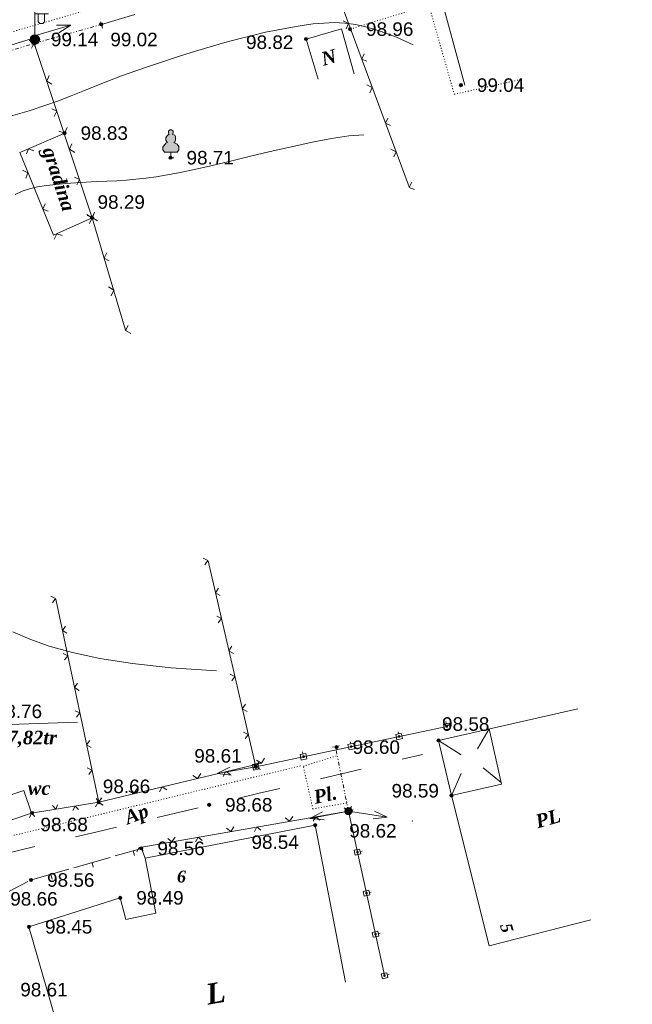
# Model space of a CAD drawing. Header units: millimetres. Extents: x 9396 to 25236, y 15106 to 31102.
# Tile 105 of 256: x 10994 to 11071, y 16282 to 16405. Entities that reach past the tile are written whole.
import ezdxf
from ezdxf.enums import TextEntityAlignment as Align

# ---------------------------------------------------------------- set-up
doc = ezdxf.new("R2010")
doc.units = ezdxf.units.MM
for name, pattern in [('DIVIDE', [1.25, 0.5, -0.25, 0, -0.25, 0, -0.25]), ('DOT', [0.25, 0, -0.25]), ('HIDDEN', [0.375, 0.25, -0.125])]:
    doc.linetypes.add(name, pattern=pattern)
for name, color, linetype, lineweight, true_color in [('1001010', 7, 'Continuous', 9, 0x000000), ('10010110', 7, 'Continuous', 20, 0xa25100), ('1060000', 7, 'Continuous', 9, 0x000000), ('1070000', 7, 'DOT', 9, 0x000000), ('2030003', 7, 'Continuous', 9, 0x000000), ('2030012', 7, 'Continuous', 9, 0x000000), ('21100200', 7, 'HIDDEN', 0, 0x800080), ('3000105', 7, 'DIVIDE', 9, 0x000000), ('3000130', 7, 'Continuous', 9, 0x000000), ('3000220', 7, 'Continuous', 9, 0x000000), ('3000260', 7, 'Continuous', 9, 0x000000), ('4000210', 7, 'Continuous', 9, 0x000000), ('5010210', 7, 'Continuous', 20, 0x008000), ('5010420', 7, 'Continuous', 9, 0x000000), ('6011210', 1, 'Continuous', 9, 0xff0000)]:
    doc.layers.add(name, color=color, linetype=linetype, lineweight=lineweight, true_color=true_color)
doc.styles.add('10', font='timesbi.ttf', dxfattribs={"height": 0.001481})
doc.styles.add('12', font='timesbi.ttf', dxfattribs={"height": 0.001693})
doc.styles.add('2', font='timesbi.ttf', dxfattribs={"height": 0.001693})
doc.styles.add('3', font='timesbi.ttf', dxfattribs={"height": 0.001693})
doc.styles.add('9', font='timesbi.ttf', dxfattribs={"height": 0.001693})
doc.styles.add('F2', font='arial.ttf', dxfattribs={"height": 0.001693})

# ---------------------------------------------------------------- blocks, each defined once
blk = doc.blocks.new('SYMBOL4000210')
at = {"true_color": 0xffffff}
blk.add_hatch(color=7, dxfattribs=at).paths.add_polyline_path([(0.05, 1.75), (-0.05, 1.75), (-0.15, 1.65), (-0.15, 1.55), (-0.1, 1.45), (-0.15, 1.45), (-0.25, 1.35), (-0.3, 1.25), (-0.3, 1.1), (-0.25, 1), (-0.2, 0.95), (-0.3, 0.9), (-0.35, 0.85), (-0.4, 0.8), (-0.5, 0.65), (-0.5, 0.5), (-0.4, 0.35), (-0.3, 0.35), (-0.1, 0.35), (0, 0.35), (0.15, 0.35), (0.4, 0.35), (0.45, 0.4), (0.5, 0.5), (0.5, 0.7), (0.4, 0.85), (0.2, 0.95), (0.25, 1), (0.3, 1.1), (0.3, 1.3), (0.25, 1.4), (0.1, 1.45), (0.15, 1.55), (0.15, 1.65)])
at = {"color": 18, "linetype": 'Continuous', "lineweight": 0, "true_color": 0x000000, "flags": 128}
blk.add_lwpolyline([(0.05, 1.75), (-0.05, 1.75), (-0.15, 1.65), (-0.15, 1.55), (-0.1, 1.45), (-0.15, 1.45), (-0.25, 1.35), (-0.3, 1.25), (-0.3, 1.1), (-0.25, 1), (-0.2, 0.95), (-0.3, 0.9), (-0.35, 0.85), (-0.4, 0.8), (-0.5, 0.65), (-0.5, 0.5), (-0.4, 0.35), (-0.3, 0.35), (-0.1, 0.35), (0, 0.35), (0.15, 0.35), (0.4, 0.35), (0.45, 0.4), (0.5, 0.5), (0.5, 0.7), (0.4, 0.85), (0.2, 0.95), (0.25, 1), (0.3, 1.1), (0.3, 1.3), (0.25, 1.4), (0.1, 1.45), (0.15, 1.55), (0.15, 1.65), (0.05, 1.75)], close=True, dxfattribs=at)
blk.add_lwpolyline([(0, 0.35), (0, 0), (0.2, 0)], dxfattribs=at)
blk = doc.blocks.new('SYMBOL21100200')
at = {"true_color": 0x800080}
h = blk.add_hatch(color=216, dxfattribs=at)
edge = h.paths.add_edge_path()
edge.add_arc((0, 0), 0.1, 0, 360)
at = {"color": 216, "linetype": 'Continuous', "lineweight": 0, "true_color": 0x800080}
blk.add_circle((0, 0), 0.1, dxfattribs=at)
blk = doc.blocks.new('SYMBOL2030012')
at = {"true_color": 0xffffff}
h = blk.add_hatch(color=7, dxfattribs=at)
edge = h.paths.add_edge_path()
edge.add_arc((0, 0), 0.225, 0, 360)
at = {"true_color": 0x000000}
h = blk.add_hatch(color=18, dxfattribs=at)
edge = h.paths.add_edge_path()
edge.add_arc((0, 0), 0.05, 0, 360)
at = {"color": 18, "linetype": 'Continuous', "lineweight": 0, "true_color": 0x000000}
for radius in [0.225, 0.05]:
    blk.add_circle((0, 0), radius, dxfattribs=at)
blk = doc.blocks.new('SYMBOL2030003')
at = {"true_color": 0xffffff}
h = blk.add_hatch(color=7, dxfattribs=at)
edge = h.paths.add_edge_path()
edge.add_arc((0, 0), 0.3, 0, 360)
at = {"true_color": 0x000000}
h = blk.add_hatch(color=18, dxfattribs=at)
edge = h.paths.add_edge_path()
edge.add_arc((0, 0), 0.1, 0, 360)
at = {"color": 18, "linetype": 'Continuous', "lineweight": 0, "true_color": 0x000000, "flags": 128}
for points in [[(0, 0.3), (0, 1.75)], [(0, 1.6), (0.85, 1.6)], [(0.2, 1.6), (0.2, 1.1), (0.3, 1), (0.5, 1), (0.6, 1.1), (0.6, 1.6)]]:
    blk.add_lwpolyline(points, dxfattribs=at)
at = {"color": 18, "linetype": 'Continuous', "lineweight": 0, "true_color": 0x000000}
for radius in [0.3, 0.1]:
    blk.add_circle((0, 0), radius, dxfattribs=at)

msp = doc.modelspace()

# ---------------------------------------------------------------- linework, layer by layer
at = {"layer": '1001010', "color": 253}
for p, q in [((11004.24, 16404.08), (11004.24, 16404.08)), ((11034.26, 16403.55), (11035.83, 16397.92)), ((11046.38, 16314.56), (11063.79, 16318.53)), ((11052.72, 16316.01), (11051.26, 16313.51)), ((11047.99, 16307.67), (11046.38, 16314.56)), ((11046.38, 16314.56), (11049.22, 16312.74)), ((11047.99, 16307.67), (11049.2, 16310.41)), ((11054.21, 16309.32), (11051.98, 16311.13)), ((10995.5, 16305.47), (10994.55, 16308.31)), ((11030.95, 16303.95), (11009.7, 16299.84)), ((11030.95, 16303.95), (11034.75, 16284.32)), ((10995.19, 16291.25), (11006.6, 16294.86))]:
    msp.add_line(p, q, dxfattribs=at)
for points in [[(11049.66, 16396.5, 0), (11046.36, 16408.62, 0), (11059.48, 16412.19, 0)], [(11034.26, 16403.55, 0), (11029.84, 16402.26, 0), (11031.34, 16397.26, 0)], [(11052.72, 16316.01, 0), (11054.26, 16309.09, 0), (11047.99, 16307.67, 0)], [(10994.55, 16308.31, 0), (10991.7, 16307.36, 0), (10992.66, 16304.51, 0), (10995.5, 16305.47, 0)], [(11065.4, 16292.14, 0), (11052.69, 16288.88, 0), (11047.99, 16307.67, 0)], [(11009.7, 16299.84, 0), (11011.03, 16292.97, 0), (11007.31, 16292.19, 0), (11006.6, 16294.86, 0)], [(10995.19, 16291.25, 0), (11002.99, 16264.11, 0), (11013.59, 16267.02, 0), (11012.76, 16270.66, 0)]]:
    msp.add_polyline3d(points, dxfattribs=at)
at = {"layer": '10010110'}
for points in [[(11043.23, 16401.52, 0), (11041.11, 16402.48, 0), (11039.23, 16403.2, 0), (11037.57, 16403.72, 0), (11036.06, 16404.06, 0), (11034.67, 16404.25, 0), (11033.34, 16404.31, 0), (11032.04, 16404.26, 0), (11030.71, 16404.14, 0), (11029.32, 16403.95, 0), (11027.86, 16403.72, 0), (11026.34, 16403.43, 0), (11024.75, 16403.1, 0), (11023.11, 16402.71, 0), (11021.41, 16402.29, 0), (11019.65, 16401.81, 0), (11017.85, 16401.3, 0), (11016, 16400.75, 0), (11014.12, 16400.16, 0), (11012.24, 16399.55, 0), (11010.37, 16398.92, 0), (11008.54, 16398.28, 0), (11006.76, 16397.64, 0), (11005.05, 16397, 0), (11003.45, 16396.37, 0), (11001.93, 16395.76, 0), (11000.45, 16395.15, 0), (10998.89, 16394.55, 0), (10997.17, 16393.93, 0), (10995.2, 16393.29, 0), (10992.89, 16392.62, 0)], [(10993.45, 16382.83, 12.81), (10994.32, 16383.23, 17.73), (10995.26, 16383.54, 23.15), (10996.27, 16383.77, 28.96), (10997.37, 16383.95, 35), (10998.55, 16384.09, 41), (10999.78, 16384.21, 46.66), (11001.05, 16384.29, 51.68), (11002.34, 16384.36, 55.74), (11003.64, 16384.43, 58.56), (11004.91, 16384.49, 59.81), (11006.16, 16384.55, 59.21), (11007.36, 16384.63, 56.57), (11008.55, 16384.73, 52.19), (11009.78, 16384.86, 46.52), (11011.08, 16385.04, 39.97), (11012.5, 16385.27, 32.99), (11014.09, 16385.57, 25.99), (11015.87, 16385.94, 19.43), (11017.91, 16386.4, 13.71), (11020.21, 16386.95, 9.19), (11022.72, 16387.56, 5.79), (11025.34, 16388.19, 3.35), (11027.99, 16388.79, 1.71), (11030.57, 16389.35, 0.72), (11033, 16389.81, 0.21), (11035.19, 16390.14, 0.03), (11037.05, 16390.29, 0)], [(11018.63, 16323.28, 8.88), (11012.95, 16323.65, 10.23), (11008.13, 16324.17, 11.02), (11004.05, 16324.81, 11.75), (11000.62, 16325.55, 12.98), (10997.73, 16326.36, 15.21), (10995.28, 16327.23, 18.98), (10993.16, 16328.13, 24.81)]]:
    msp.add_polyline3d(points, dxfattribs=at)
at = {"layer": '1060000', "color": 253}
msp.add_polyline3d([(10984.65, 16294.98, 185.12), (10990.27, 16316.46, 7.39), (11001.25, 16316.85, 13.71)], dxfattribs=at)
at = {"layer": '1070000', "color": 253}
for p, q in [((10957.64, 16392.87), (11070.6, 16425.67)), ((11045.16, 16406.53), (11035.33, 16403.49)), ((11030.67, 16306.01), (11035.05, 16306.76))]:
    msp.add_line(p, q, dxfattribs=at)
for points in [[(11045.16, 16406.53, 0), (11048.35, 16395.36, 0), (11056.77, 16397.23, 0)], [(11030.67, 16306.01, 0), (11029.48, 16311.33, 0), (11033.75, 16312.68, 0)], [(11029.11, 16311.37, 0), (10988.9, 16301.63, 0), (10985.2, 16301.89, 0), (10985.2, 16301.89, 0)]]:
    msp.add_polyline3d(points, dxfattribs=at)
at = {"layer": '3000105', "color": 253}
for p, q in [((10995.85, 16401.71), (11004.24, 16404.08)), ((11004.38, 16403.6), (11004.08, 16404.66)), ((10985.12, 16398.45), (10995.85, 16401.71)), ((10995.99, 16401.23), (10995.67, 16402.28)), ((10995.71, 16402.19), (10996.01, 16401.13)), ((11033.97, 16313.9), (11032.89, 16313.68)), ((11035.12, 16305.73), (11033.48, 16313.8)), ((11034.63, 16305.63), (11035.71, 16305.85))]:
    msp.add_line(p, q, dxfattribs=at)
at = {"layer": '3000130', "color": 253}
for p, q in [((11023.53, 16311.26), (11047.42, 16316.32)), ((11047.29, 16316.91), (11047.34, 16316.66)), ((11041.32, 16315.64), (11041.37, 16315.4)), ((11035.35, 16314.38), (11035.4, 16314.13)), ((11029.38, 16313.12), (11029.43, 16312.87)), ((11023.41, 16311.85), (11023.46, 16311.61)), ((11035.12, 16305.73), (11039.62, 16285.21)), ((11035.71, 16305.87), (11035.46, 16305.81)), ((11036.83, 16300.73), (11036.59, 16300.68)), ((11037.96, 16295.59), (11037.72, 16295.54)), ((11039.09, 16290.46), (11038.84, 16290.4)), ((11040.22, 16285.28), (11039.98, 16285.22))]:
    msp.add_line(p, q, dxfattribs=at)
for points in [[(11047.14, 16315.9, 0), (11047.84, 16316.05, 0), (11047.69, 16316.73, 0), (11047, 16316.59, 0), (11047.14, 16315.9, 0)], [(11047.42, 16316.22, 0), (11047.47, 16316.23, 0), (11047.5, 16316.27, 0), (11047.52, 16316.32, 0), (11047.5, 16316.37, 0), (11047.47, 16316.41, 0), (11047.42, 16316.42, 0), (11047.37, 16316.41, 0), (11047.33, 16316.37, 0), (11047.32, 16316.32, 0), (11047.33, 16316.27, 0), (11047.37, 16316.23, 0), (11047.42, 16316.22, 0)], [(11041.17, 16314.64, 0), (11041.87, 16314.79, 0), (11041.72, 16315.47, 0), (11041.03, 16315.32, 0), (11041.17, 16314.64, 0)], [(11041.45, 16314.95, 0), (11041.5, 16314.97, 0), (11041.53, 16315, 0), (11041.55, 16315.06, 0), (11041.53, 16315.11, 0), (11041.5, 16315.14, 0), (11041.45, 16315.16, 0), (11041.4, 16315.14, 0), (11041.36, 16315.11, 0), (11041.35, 16315.06, 0), (11041.36, 16315, 0), (11041.4, 16314.97, 0), (11041.45, 16314.95, 0)], [(11035.2, 16313.38, 0), (11035.9, 16313.52, 0), (11035.75, 16314.21, 0), (11035.05, 16314.06, 0), (11035.2, 16313.38, 0)], [(11035.48, 16313.69, 0), (11035.53, 16313.7, 0), (11035.56, 16313.74, 0), (11035.58, 16313.79, 0), (11035.56, 16313.84, 0), (11035.53, 16313.88, 0), (11035.48, 16313.89, 0), (11035.42, 16313.88, 0), (11035.39, 16313.84, 0), (11035.37, 16313.79, 0), (11035.39, 16313.74, 0), (11035.42, 16313.7, 0), (11035.48, 16313.69, 0)], [(11029.23, 16312.11, 0), (11029.93, 16312.26, 0), (11029.78, 16312.94, 0), (11029.08, 16312.8, 0), (11029.23, 16312.11, 0)], [(11029.5, 16312.43, 0), (11029.56, 16312.44, 0), (11029.59, 16312.48, 0), (11029.61, 16312.53, 0), (11029.59, 16312.58, 0), (11029.56, 16312.62, 0), (11029.5, 16312.63, 0), (11029.45, 16312.62, 0), (11029.42, 16312.58, 0), (11029.4, 16312.53, 0), (11029.42, 16312.48, 0), (11029.45, 16312.44, 0), (11029.5, 16312.43, 0)], [(11023.26, 16310.85, 0), (11023.95, 16311, 0), (11023.81, 16311.68, 0), (11023.11, 16311.53, 0), (11023.26, 16310.85, 0)], [(11023.53, 16311.16, 0), (11023.58, 16311.18, 0), (11023.62, 16311.21, 0), (11023.63, 16311.27, 0), (11023.62, 16311.32, 0), (11023.58, 16311.35, 0), (11023.53, 16311.37, 0), (11023.48, 16311.35, 0), (11023.45, 16311.32, 0), (11023.43, 16311.27, 0), (11023.45, 16311.21, 0), (11023.48, 16311.18, 0), (11023.53, 16311.16, 0)], [(11034.72, 16305.96, 0), (11034.85, 16305.36, 0), (11035.53, 16305.51, 0), (11035.4, 16306.11, 0), (11034.72, 16305.96, 0)], [(11035.12, 16305.64, 0), (11035.17, 16305.66, 0), (11035.2, 16305.69, 0), (11035.22, 16305.74, 0), (11035.2, 16305.78, 0), (11035.17, 16305.82, 0), (11035.12, 16305.83, 0), (11035.08, 16305.82, 0), (11035.04, 16305.78, 0), (11035.03, 16305.74, 0), (11035.04, 16305.69, 0), (11035.08, 16305.66, 0), (11035.12, 16305.64, 0)], [(11035.84, 16300.83, 0), (11035.97, 16300.23, 0), (11036.66, 16300.38, 0), (11036.52, 16300.98, 0), (11035.84, 16300.83, 0)], [(11036.25, 16300.51, 0), (11036.3, 16300.52, 0), (11036.33, 16300.55, 0), (11036.34, 16300.6, 0), (11036.33, 16300.65, 0), (11036.3, 16300.68, 0), (11036.25, 16300.7, 0), (11036.2, 16300.68, 0), (11036.17, 16300.65, 0), (11036.15, 16300.6, 0), (11036.17, 16300.55, 0), (11036.2, 16300.52, 0), (11036.25, 16300.51, 0)], [(11036.97, 16295.69, 0), (11037.1, 16295.09, 0), (11037.78, 16295.24, 0), (11037.65, 16295.84, 0), (11036.97, 16295.69, 0)], [(11037.37, 16295.37, 0), (11037.42, 16295.38, 0), (11037.46, 16295.42, 0), (11037.47, 16295.46, 0), (11037.46, 16295.51, 0), (11037.42, 16295.55, 0), (11037.37, 16295.56, 0), (11037.33, 16295.55, 0), (11037.29, 16295.51, 0), (11037.28, 16295.46, 0), (11037.29, 16295.42, 0), (11037.33, 16295.38, 0), (11037.37, 16295.37, 0)], [(11038.09, 16290.55, 0), (11038.22, 16289.95, 0), (11038.91, 16290.1, 0), (11038.78, 16290.7, 0), (11038.09, 16290.55, 0)], [(11038.5, 16290.23, 0), (11038.55, 16290.25, 0), (11038.58, 16290.28, 0), (11038.59, 16290.33, 0), (11038.58, 16290.38, 0), (11038.55, 16290.41, 0), (11038.5, 16290.42, 0), (11038.45, 16290.41, 0), (11038.42, 16290.38, 0), (11038.41, 16290.33, 0), (11038.42, 16290.28, 0), (11038.45, 16290.25, 0), (11038.5, 16290.23, 0)], [(11039.23, 16285.37, 0), (11039.36, 16284.77, 0), (11040.04, 16284.92, 0), (11039.91, 16285.52, 0), (11039.23, 16285.37, 0)], [(11039.63, 16285.05, 0), (11039.68, 16285.07, 0), (11039.72, 16285.1, 0), (11039.73, 16285.15, 0), (11039.72, 16285.2, 0), (11039.68, 16285.23, 0), (11039.63, 16285.24, 0), (11039.59, 16285.23, 0), (11039.55, 16285.2, 0), (11039.54, 16285.15, 0), (11039.55, 16285.1, 0), (11039.59, 16285.07, 0), (11039.63, 16285.05, 0)]]:
    msp.add_polyline3d(points, close=True, dxfattribs=at)
at = {"layer": '3000220', "color": 253}
for p, q in [((11004.24, 16404.09), (11008.42, 16405.31)), ((11008.23, 16300.77, 191.42), (11008.39, 16300.19, 191.42)), ((11005.34, 16299.94, 191.42), (11000.8, 16298.64, 191.42)), ((11003.07, 16299.29, 191.42), (11003.23, 16298.71, 191.42)), ((11000.18, 16298.46, 191.42), (10995.64, 16297.15, 191.42)), ((10997.91, 16297.81, 191.42), (10998.08, 16297.23, 191.42)), ((10995.05, 16296.9, 191.42), (10990.85, 16294.74, 191.42))]:
    msp.add_line(p, q, dxfattribs=at)
msp.add_polyline3d([(11009.7, 16299.84, 191.42), (11009.24, 16301.06, 191.42), (11005.96, 16300.12, 191.42)], dxfattribs=at)
at = {"layer": '3000260', "color": 253}
for p, q in [((11032.14, 16412.24), (11042.71, 16383.77)), ((11003.08, 16379.92), (10995.85, 16401.71)), ((11003.08, 16379.92), (11007.26, 16365.84)), ((11023.53, 16311.26), (11017.58, 16337)), ((11003.9, 16306.84), (10998.53, 16332.24)), ((11024.26, 16311.72), (11003.9, 16306.84)), ((10995.5, 16305.47), (11003.9, 16306.84)), ((11035.12, 16305.73), (11009.04, 16301.18))]:
    msp.add_line(p, q, dxfattribs=at)
for points in [[(11034.46, 16404.55, 0), (11035.12, 16404.21, 0), (11034.84, 16403.55, 0)], [(10995.52, 16401.12, 0), (10995.83, 16401.77, 0), (10995.2, 16402.08, 0)], [(11037.08, 16400.39, 0), (11036.78, 16399.75, 0), (11037.41, 16399.48, 0)], [(10998.06, 16396.63, 0), (10997.41, 16397.01, 0), (10997.71, 16397.69, 0)], [(11037.44, 16396.53, 0), (11038.1, 16396.19, 0), (11037.81, 16395.53, 0)], [(10998.35, 16392.57, 0), (10998.67, 16393.22, 0), (10998.03, 16393.54, 0)], [(11040.05, 16392.37, 0), (11039.76, 16391.73, 0), (11040.39, 16391.46, 0)], [(10999.65, 16390.51, 0), (10994.03, 16388.07, 0), (10998.26, 16377.75, 0), (11003.08, 16379.92, 0)], [(10999.96, 16391.19, 0), (10999.64, 16390.51, 0), (10998.94, 16390.75, 0)], [(11000.9, 16388.09, 0), (11000.24, 16388.47, 0), (11000.54, 16389.15, 0)], [(10995.79, 16388.29, 0), (10995.13, 16388.55, 0), (10994.88, 16387.89, 0)], [(11040.42, 16388.51, 0), (11041.08, 16388.17, 0), (11040.79, 16387.51, 0)], [(10994.39, 16385.87, 0), (10995.06, 16385.54, 0), (10994.81, 16384.85, 0)], [(11001.19, 16384.03, 0), (11001.5, 16384.68, 0), (11000.87, 16384.99, 0)], [(11043.03, 16384.35, 0), (11042.73, 16383.71, 0), (11043.37, 16383.44, 0)], [(10997.2, 16381.65, 0), (10996.93, 16380.99, 0), (10997.58, 16380.73, 0)], [(11002.44, 16380.34, 0), (11003.09, 16379.91, 0), (11002.77, 16379.21, 0)], [(11002.47, 16380.19, 0), (11003.14, 16379.94, 0), (11003.38, 16380.6, 0)], [(11003.74, 16379.54, 0), (11003.08, 16379.93, 0), (11003.38, 16380.61, 0)], [(10998.34, 16377.24, 0), (10998.65, 16377.92, 0), (10999.35, 16377.69, 0)], [(11004.91, 16375.53, 0), (11004.58, 16374.87, 0), (11005.21, 16374.51, 0)], [(11005.12, 16371.28, 0), (11005.78, 16370.84, 0), (11005.46, 16370.15, 0)], [(11007.6, 16366.46, 0), (11007.27, 16365.8, 0), (11007.9, 16365.44, 0)], [(11017.17, 16336.53, 0), (11017.56, 16337.06, 0), (11016.98, 16337.35, 0)], [(11019.09, 16332.68, 0), (11018.5, 16333.03, 0), (11018.88, 16333.58, 0)], [(10998.11, 16331.78, 0), (10998.51, 16332.3, 0), (10997.94, 16332.59, 0)], [(11018.85, 16329.28, 0), (11019.24, 16329.81, 0), (11018.66, 16330.1, 0)], [(10999.94, 16327.97, 0), (10999.36, 16328.32, 0), (10999.75, 16328.86, 0)], [(11020.77, 16325.43, 0), (11020.18, 16325.78, 0), (11020.56, 16326.33, 0)], [(10999.62, 16324.63, 0), (11000.03, 16325.14, 0), (10999.45, 16325.43, 0)], [(11020.53, 16322.03, 0), (11020.92, 16322.56, 0), (11020.34, 16322.85, 0)], [(11001.45, 16320.81, 0), (11000.87, 16321.16, 0), (11001.26, 16321.71, 0)], [(11022.45, 16318.18, 0), (11021.85, 16318.53, 0), (11022.24, 16319.08, 0)], [(11001.14, 16317.47, 0), (11001.54, 16317.99, 0), (11000.97, 16318.28, 0)], [(11022.21, 16314.78, 0), (11022.6, 16315.31, 0), (11022.02, 16315.59, 0)], [(11002.97, 16313.66, 0), (11002.38, 16314.01, 0), (11002.78, 16314.55, 0)], [(11024.13, 16310.92, 0), (11023.53, 16311.27, 0), (11023.92, 16311.83, 0)], [(11024.64, 16312.33, 0), (11024.25, 16311.72, 0), (11023.64, 16312.09, 0)], [(11002.65, 16310.32, 0), (11003.05, 16310.84, 0), (11002.48, 16311.13, 0)], [(11016.66, 16310.42, 0), (11016.26, 16309.81, 0), (11015.66, 16310.18, 0)], [(11020.38, 16310.28, 0), (11019.81, 16310.66, 0), (11019.48, 16310.06, 0)], [(11008.67, 16308.5, 0), (11008.28, 16307.9, 0), (11007.67, 16308.27, 0)], [(11012.4, 16308.37, 0), (11011.82, 16308.74, 0), (11011.5, 16308.15, 0)], [(10998.14, 16306.41, 0), (10998.54, 16305.97, 0), (10998.76, 16306.51, 0)], [(11000.69, 16305.81, 0), (11000.95, 16306.36, 0), (11001.37, 16305.93, 0)], [(11004.41, 16306.46, 0), (11003.84, 16306.83, 0), (11003.51, 16306.24, 0)], [(11003.59, 16307.3, 0), (11003.98, 16306.86, 0), (11004.2, 16307.4, 0)], [(11004.48, 16306.5, 0), (11003.89, 16306.86, 0), (11004.29, 16307.4, 0)], [(10995.24, 16304.92, 0), (10995.51, 16305.47, 0), (10995.92, 16305.03, 0)], [(11035.5, 16306.31, 0), (11035.11, 16305.74, 0), (11034.58, 16306.15, 0)], [(11028.15, 16305.03, 0), (11027.76, 16304.45, 0), (11027.23, 16304.87, 0)], [(11031.53, 16304.6, 0), (11031.03, 16305.02, 0), (11030.71, 16304.46, 0)], [(11020.8, 16303.75, 0), (11020.41, 16303.17, 0), (11019.88, 16303.59, 0)], [(11024.18, 16303.32, 0), (11023.68, 16303.74, 0), (11023.36, 16303.18, 0)], [(11013.45, 16302.46, 0), (11013.06, 16301.89, 0), (11012.53, 16302.3, 0)], [(11016.83, 16302.04, 0), (11016.33, 16302.46, 0), (11016.01, 16301.9, 0)], [(11009.48, 16300.76, 0), (11008.98, 16301.18, 0), (11008.66, 16300.61, 0)]]:
    msp.add_polyline3d(points, dxfattribs=at)
at = {"layer": '5010210'}
for p, q in [((11044.39, 16312.8, 114.28), (11041.83, 16312.2, 114.28)), ((11031.63, 16309.77, 114.28), (11036.73, 16310.98, 114.28)), ((11023.97, 16307.95, 114.28), (11021.42, 16307.34, 114.28)), ((11026.53, 16308.56, 114.28), (11023.97, 16307.95, 114.28)), ((11011.22, 16304.92, 114.28), (11016.32, 16306.13, 114.28)), ((11003.56, 16303.1, 114.28), (11001.01, 16302.49, 114.28)), ((11006.11, 16303.7, 114.28), (11003.56, 16303.1, 114.28)), ((10990.8, 16300.06, 114.28), (10995.91, 16301.28, 114.28))]:
    msp.add_line(p, q, dxfattribs=at)
at = {"layer": '6011210'}
for p, q in [((10995.71, 16402.6), (11000.4, 16404.01)), ((10995.71, 16402.37), (10991.04, 16400.9)), ((11023.53, 16311.26), (11018.7, 16310.44)), ((11035.12, 16305.73), (11030.31, 16304.81)), ((11035.12, 16305.73), (11039.96, 16304.98))]:
    msp.add_line(p, q, dxfattribs=at)
for points in [[(10998.63, 16404, 0), (11000.4, 16404.01, 0), (11000.4, 16404.01, 0), (10998.92, 16403.04, 0)], [(11020.46, 16310.23, 0), (11018.7, 16310.44, 0), (11018.7, 16310.44, 0), (11020.3, 16311.22, 0)], [(11032.08, 16304.64, 0), (11030.31, 16304.81, 0), (11030.31, 16304.81, 0), (11031.89, 16305.62, 0)], [(11038.36, 16305.73, 0), (11039.96, 16304.98, 0), (11039.96, 16304.98, 0), (11038.21, 16304.75, 0)]]:
    msp.add_polyline3d(points, dxfattribs=at)
msp.add_point((11043.11, 16304.49), dxfattribs=at)

# ---------------------------------------------------------------- block references
at = {"layer": '2030003', "color": 253, "xscale": 2, "yscale": 2, "zscale": 2}
msp.add_blockref('SYMBOL2030003', (10995.93, 16402.2, 196.15), dxfattribs=at)
at = {"layer": '2030012', "color": 253, "xscale": 2, "yscale": 2, "zscale": 2}
msp.add_blockref('SYMBOL2030012', (11035.12, 16305.73), dxfattribs=at)
at = {"layer": '21100200', "xscale": 2, "yscale": 2, "zscale": 2}
for p in [(11004.22, 16404.1, 198.04), (11035.32, 16403.5, 197.92), (10995.93, 16402.21, 198.28), (11029.82, 16402.26, 197.64), (10995.84, 16401.7, 198.56), (11049.18, 16396.5, 198.08), (10999.64, 16390.5, 197.66), (11012.88, 16387.42, 197.42), (11003.08, 16379.92, 196.58), (11033.64, 16313.72, 197.21), (11046.38, 16314.57, 197.16), (11023.53, 16311.27, 197.22), (11047.99, 16307.67, 197.18), (11003.9, 16306.84, 197.32), (11017.7, 16306.51, 197.35), (10995.59, 16305.49, 197.36), (11035.22, 16305.68, 197.23), (11030.96, 16303.96, 197.08), (11009.24, 16301.07, 197.12), (10995.45, 16297.11, 197.12), (11006.6, 16294.88, 196.97), (10995.19, 16291.26, 196.9)]:
    msp.add_blockref('SYMBOL21100200', p, dxfattribs=at)
at = {"layer": '4000210', "color": 253, "xscale": 2, "yscale": 2, "zscale": 2}
msp.add_blockref('SYMBOL4000210', (11012.91, 16387.42), dxfattribs=at)

# ---------------------------------------------------------------- texts
at = {"layer": '1001010', "color": 253, "style": '9'}
for s, height, rotation, p in [('N', 1.69, 15.4, (11031.77, 16399.72)), ('PL', 1.693, 15.9, (11058.56, 16304.38)), ('L', 2.57, 10, (11017.35, 16282.78))]:
    msp.add_text(s, height=height, rotation=rotation, dxfattribs=at).set_placement(p, align=Align.MIDDLE_LEFT)
msp.add_text('wc', height=1.693, dxfattribs=at).set_placement((10995.04, 16308.59, 40.3), align=Align.MIDDLE_LEFT)
at = {"layer": '1001010', "color": 1, "true_color": 0xff0000, "style": '10'}
msp.add_text('6', height=1.48, dxfattribs=at).set_placement((11013.69, 16297.54), align=Align.MIDDLE_LEFT)
msp.add_text('5', height=1.48, rotation=286.2, dxfattribs=at).set_placement((11054.76, 16291.64), align=Align.MIDDLE_LEFT)
at = {"layer": '1070000', "color": 253, "style": '2'}
msp.add_text('Pl.', height=1.693, rotation=12.2, dxfattribs=at).set_placement((11030.79, 16307.44, 27.4), align=Align.MIDDLE_LEFT)
at = {"layer": '21100200', "color": 253, "style": 'F2'}
for s, p in [('98.96', (11037.32, 16403.5, 197.92)), ('99.14', (10997.93, 16402.21, 198.28)), ('99.02', (11005.36, 16402.2, 0.34)), ('98.82', (11022.32, 16401.86, 113.84)), ('99.04', (11051.18, 16396.5, 198.08)), ('98.83', (11001.64, 16390.5, 197.66)), ('98.71', (11014.88, 16387.42, 197.42)), ('98.29', (11003.76, 16381.88, 71.28)), ('98.76', (10990.91, 16318.2, -0.01)), ('98.58', (11046.82, 16316.61, 0)), ('98.60', (11035.64, 16313.72, 197.21)), ('98.61', (11015.85, 16312.63, 169.76)), ('98.66', (11004.42, 16308.82, 25.96)), ('98.59', (11040.51, 16308.27, 67.96)), ('98.68', (11019.7, 16306.51, 197.35)), ('98.68', (10996.63, 16304.05, 197.36)), ('98.62', (11035.22, 16303.26, 105.79)), ('98.54', (11023, 16301.84, 41.04)), ('98.56', (11011.24, 16301.07, 197.12)), ('98.56', (10997.45, 16297.11, 197.12)), ('98.66', (10992.85, 16294.75, 197.32)), ('98.49', (11008.6, 16294.88, 196.97)), ('98.45', (10997.19, 16291.26, 196.9)), ('98.61', (10994.1, 16283.4, 197.22))]:
    msp.add_text(s, height=1.693, dxfattribs=at).set_placement(p, align=Align.MIDDLE_LEFT)
at = {"layer": '3000260', "color": 253, "style": '2'}
msp.add_text('gradina', height=1.693, rotation=288.1, dxfattribs=at).set_placement((10997.67, 16388.67, 116.82), align=Align.MIDDLE_LEFT)
at = {"layer": '5010210', "color": 253, "style": '3'}
msp.add_text('Ap', height=1.693, rotation=20.7, dxfattribs=at).set_placement((11007.23, 16304.83, 119.5), align=Align.MIDDLE_LEFT)
at = {"layer": '5010420', "color": 253, "style": '12'}
msp.add_text('97,82tr', height=1.693, dxfattribs=at).set_placement((10991.23, 16314.92, 0), align=Align.MIDDLE_LEFT)

doc.saveas('drawing.dxf')
